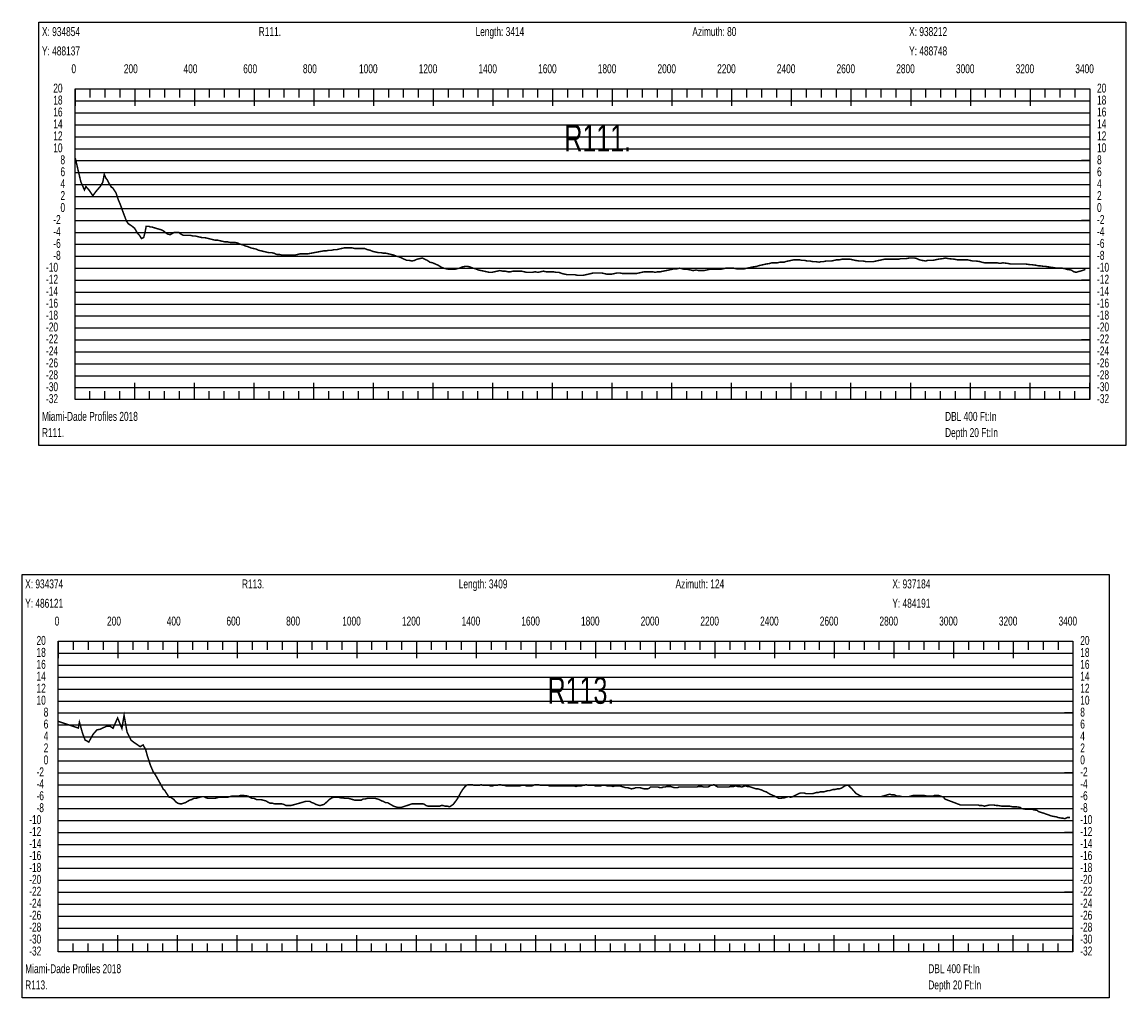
# Model space of a CAD drawing. Header units: inches. Extents: x 471865 to 538526, y 1054316 to 1102451.
# Tile 126 of 131: x 534827 to 538526, y 1089015 to 1092283. Entities that reach past the tile are written whole.
import ezdxf

# ---------------------------------------------------------------- set-up
doc = ezdxf.new("R2010")
doc.units = ezdxf.units.IN
doc.header["$MEASUREMENT"] = 0
for name, color, linetype in [('LABELS', 7, 'Continuous'), ('X_Gr1', 7, 'Continuous'), ('XSECTION', 7, 'Continuous')]:
    doc.layers.add(name, color=color, linetype=linetype)
doc.styles.get("Standard").update_dxf_attribs({"font": 'arial.ttf'})

msp = doc.modelspace()

# ---------------------------------------------------------------- linework, layer by layer
at = {"layer": 'X_Gr1', "color": 6, "linetype": 'Continuous', "lineweight": 18, "true_color": 0xff00ff, "transparency": 33554687, "const_width": 5}
for points in [[(535005.4, 1091826.8), (535005.4, 1091826.8), (535023.7, 1091748.8), (535028.3, 1091737), (535036.1, 1091721.1), (535040.8, 1091732.1), (535052.2, 1091719.4), (535063.9, 1091701.5), (535077.3, 1091719), (535089.5, 1091733), (535097.3, 1091746.7), (535102.4, 1091772.9), (535107.9, 1091760.2), (535112.9, 1091753.7), (535117.8, 1091743.6), (535125.7, 1091730.6), (535130.6, 1091727.7), (535142, 1091710.6), (535150, 1091686.4), (535156.7, 1091670.7), (535163.9, 1091650.4), (535176.8, 1091616.2), (535183.2, 1091607.4), (535193.2, 1091601.1), (535203.9, 1091592.7), (535213.4, 1091576.1), (535220.2, 1091568.8), (535227.3, 1091557.8), (535234.5, 1091561.3), (535239.5, 1091580.9), (535242.7, 1091598.8), (535247.2, 1091598.8), (535251.8, 1091598.8), (535256.6, 1091596.8), (535262, 1091596.8), (535267.8, 1091594.8), (535274.2, 1091592.8), (535280.9, 1091590.8), (535287.8, 1091588.8), (535294.8, 1091586.8), (535301.7, 1091582.8), (535308.7, 1091576.8), (535315.7, 1091572.8), (535322.8, 1091570.8), (535330.2, 1091574.8), (535337.2, 1091578.8), (535344.4, 1091578.8), (535351.8, 1091578.8), (535359.3, 1091572.8), (535367.2, 1091568.8), (535374.9, 1091568.8), (535382.8, 1091568.8), (535390.6, 1091568.8), (535398.3, 1091566.8), (535406.3, 1091566.8), (535414.3, 1091564.8), (535422.8, 1091562.8), (535431.3, 1091560.8), (535440, 1091560.8), (535448.6, 1091558.8), (535456.6, 1091556.8), (535464.6, 1091554.8), (535472.9, 1091552.8), (535481.3, 1091552.8), (535489.8, 1091550.8), (535498.4, 1091548.8), (535507.3, 1091546.8), (535516.1, 1091546.8), (535524.8, 1091544.8), (535533.4, 1091544.8), (535541.5, 1091544.8), (535549.9, 1091542.8), (535558.6, 1091538.8), (535567.2, 1091536.8), (535575.9, 1091532.8), (535584.2, 1091530.8), (535592.8, 1091526.8), (535601.7, 1091524.8), (535610.7, 1091522.8), (535619.7, 1091518.8), (535628.2, 1091516.8), (535636.5, 1091514.8), (535644.8, 1091512.8), (535653.4, 1091510.8), (535662.6, 1091510.8), (535671.5, 1091508.8), (535680.2, 1091504.8), (535688.5, 1091504.8), (535697.3, 1091502.8), (535706.9, 1091502.8), (535716.1, 1091502.8), (535725.1, 1091502.8), (535733.8, 1091502.8), (535742.2, 1091502.8), (535750.6, 1091504.8), (535758.8, 1091506.8), (535767.2, 1091506.8), (535775.7, 1091506.8), (535784.2, 1091506.8), (535790.1, 1091507.9), (535796, 1091509), (535801.9, 1091510.1), (535807.8, 1091511.2), (535813.7, 1091512.3), (535819.6, 1091513.4), (535825.5, 1091514.5), (535831.4, 1091515.6), (535837.3, 1091516.7), (535837.7, 1091516.8), (535846.3, 1091516.8), (535855.2, 1091518.8), (535864.1, 1091518.8), (535872.6, 1091520.8), (535880.9, 1091520.8), (535889.1, 1091522.8), (535897.9, 1091524.8), (535906.7, 1091526.8), (535915.5, 1091526.8), (535924.5, 1091526.8), (535932.5, 1091526.8), (535940.9, 1091524.8), (535949.2, 1091524.8), (535957.7, 1091524.8), (535966.4, 1091524.8), (535974.8, 1091524.8), (535983.9, 1091520.8), (535993.2, 1091518.8), (536002.6, 1091514.8), (536012, 1091512.8), (536020.9, 1091510.8), (536029.6, 1091510.8), (536038.1, 1091508.8), (536046.4, 1091508.8), (536054.9, 1091506.8), (536063.4, 1091504.8), (536072.3, 1091502.8), (536081.3, 1091498.8), (536090.1, 1091496.8), (536099, 1091492.8), (536107.5, 1091488.8), (536116.2, 1091484.8), (536124.8, 1091484.8), (536133.3, 1091482.8), (536142, 1091484.8), (536150.6, 1091488.8), (536159.4, 1091490.8), (536168.2, 1091492.8), (536176.6, 1091488.8), (536184.9, 1091484.8), (536193.3, 1091478.8), (536202.3, 1091476.8), (536211.6, 1091472.8), (536220.9, 1091468.8), (536230.4, 1091462.8), (536239.4, 1091458.8), (536248.3, 1091456.8), (536257.2, 1091454.8), (536266, 1091454.8), (536274.9, 1091454.8), (536283.7, 1091456.8), (536292.7, 1091458.8), (536301.9, 1091462.8), (536311, 1091464.8), (536320.1, 1091464.8), (536328.8, 1091462.8), (536337.7, 1091458.8), (536346.6, 1091456.8), (536355.7, 1091452.8), (536365.3, 1091450.8), (536374.6, 1091448.8), (536383.7, 1091446.8), (536392.6, 1091444.8), (536401.1, 1091444.8), (536410, 1091446.8), (536419, 1091448.8), (536428.1, 1091450.8), (536437.2, 1091448.8), (536445.9, 1091448.8), (536454.7, 1091446.8), (536463.4, 1091446.8), (536472.5, 1091448.8), (536481.9, 1091448.8), (536491.1, 1091448.8), (536500.4, 1091448.8), (536509, 1091446.8), (536517.7, 1091444.8), (536526.8, 1091444.8), (536536.3, 1091444.8), (536546.1, 1091446.8), (536555.3, 1091444.8), (536564.6, 1091446.8), (536573.8, 1091448.8), (536582.5, 1091446.8), (536590.8, 1091446.8), (536598.7, 1091446.8), (536607.1, 1091446.8), (536616.2, 1091444.8), (536625.9, 1091444.8), (536636, 1091440.8), (536645.2, 1091438.8), (536654, 1091436.8), (536662.4, 1091436.8), (536670.6, 1091436.8), (536679.3, 1091436.8), (536688.2, 1091434.8), (536697.4, 1091434.8), (536706.8, 1091434.8), (536715.8, 1091436.8), (536724.7, 1091438.8), (536733.1, 1091440.8), (536741.2, 1091442.8), (536749.8, 1091442.8), (536759, 1091442.8), (536768.6, 1091442.8), (536777.5, 1091440.8), (536786.1, 1091438.8), (536794.5, 1091438.8), (536802.9, 1091438.8), (536811.7, 1091440.8), (536820.6, 1091442.8), (536830.1, 1091442.8), (536839.7, 1091440.8), (536849.1, 1091440.8), (536858.4, 1091440.8), (536867.5, 1091440.8), (536876.5, 1091440.8), (536885.2, 1091440.8), (536893.9, 1091442.8), (536903.1, 1091444.8), (536912.2, 1091446.8), (536921.6, 1091446.8), (536930.9, 1091446.8), (536939.8, 1091446.8), (536948.2, 1091444.8), (536956.8, 1091446.8), (536965.8, 1091446.8), (536974.9, 1091448.8), (536984.8, 1091450.8), (536995, 1091452.8), (537003.6, 1091454.8), (537012.7, 1091456.8), (537021.6, 1091456.8), (537030.2, 1091458.8), (537038.7, 1091456.8), (537047.2, 1091454.8), (537056.6, 1091454.8), (537066.3, 1091452.8), (537075.6, 1091450.8), (537085.2, 1091452.8), (537094.4, 1091450.8), (537103.3, 1091450.8), (537112.1, 1091450.8), (537120.9, 1091452.8), (537130.2, 1091454.8), (537139.5, 1091454.8), (537148.8, 1091454.8), (537157.8, 1091454.8), (537166.6, 1091454.8), (537175.6, 1091456.8), (537184.4, 1091458.8), (537193.4, 1091458.8), (537202.4, 1091458.8), (537211.2, 1091458.8), (537220.3, 1091456.8), (537229.3, 1091456.8), (537238.3, 1091456.8), (537247.4, 1091456.8), (537256.6, 1091458.8), (537266, 1091460.8), (537275.2, 1091462.8), (537289.1, 1091464.8), (537293.8, 1091466.8), (537302.5, 1091468.8), (537311.5, 1091470.8), (537320.4, 1091472.8), (537333.9, 1091474.8), (537338.5, 1091476.8), (537347.7, 1091476.8), (537357.3, 1091476.8), (537366.5, 1091478.8), (537380.3, 1091478.8), (537385, 1091480.8), (537394.2, 1091482.8), (537403.8, 1091484.8), (537413.2, 1091486.8), (537422.4, 1091486.8), (537431.6, 1091486.8), (537440.3, 1091484.8), (537449.2, 1091484.8), (537457.9, 1091482.8), (537466.8, 1091482.8), (537475.9, 1091480.8), (537484.9, 1091480.8), (537498.5, 1091478.8), (537503.1, 1091480.8), (537512.2, 1091480.8), (537521.3, 1091482.8), (537530.2, 1091482.8), (537539, 1091482.8), (537547.6, 1091484.8), (537556.4, 1091486.8), (537565.4, 1091486.8), (537574.3, 1091488.8), (537583.6, 1091488.8), (537592.7, 1091488.8), (537601.7, 1091488.8), (537610.5, 1091486.8), (537619.2, 1091484.8), (537632.3, 1091482.8), (537636.6, 1091482.8), (537645.3, 1091482.8), (537654, 1091480.8), (537662.7, 1091480.8), (537671.5, 1091480.8), (537680, 1091480.8), (537688.7, 1091482.8), (537698, 1091484.8), (537707.4, 1091486.8), (537717.1, 1091488.8), (537726.1, 1091488.8), (537734.7, 1091488.8), (537743.1, 1091488.8), (537751.6, 1091488.8), (537765.1, 1091488.8), (537769.8, 1091490.8), (537779.6, 1091490.8), (537789.6, 1091490.8), (537799.2, 1091492.8), (537812.9, 1091492.8), (537817.3, 1091492.8), (537825.5, 1091490.8), (537833.8, 1091486.8), (537842.2, 1091484.8), (537855.8, 1091482.8), (537860.3, 1091484.8), (537869.4, 1091484.8), (537878.6, 1091484.8), (537887.5, 1091486.8), (537896.1, 1091488.8), (537911.9, 1091490.8), (537920.9, 1091492.8), (537930.8, 1091490.8), (537951.3, 1091488.8), (537961, 1091486.8), (537970.3, 1091486.8), (537978.7, 1091486.8), (537990.8, 1091486.8), (537994.9, 1091486.8), (538003.4, 1091484.8), (538012.6, 1091482.8), (538022.3, 1091482.8), (538037.3, 1091480.8), (538042.2, 1091478.8), (538051.7, 1091476.8), (538060.6, 1091476.8), (538069.2, 1091476.8), (538081.6, 1091476.8), (538085.7, 1091476.8), (538094.1, 1091476.8), (538103.4, 1091474.8), (538113.3, 1091476.8), (538128.9, 1091474.8), (538139.1, 1091472.8), (538144.2, 1091472.8), (538158, 1091472.8), (538162.4, 1091472.8), (538175.5, 1091472.8), (538179.8, 1091472.8), (538188.6, 1091472.8), (538202.6, 1091470.8), (538207.5, 1091470.8), (538222.6, 1091468.8), (538232.4, 1091466.8), (538237.2, 1091466.8), (538251, 1091464.8), (538255.6, 1091464.8), (538268.9, 1091462.8), (538277.4, 1091460.8), (538281.7, 1091460.8), (538294.3, 1091458.8), (538303.1, 1091458.8), (538312.4, 1091458.8), (538322.2, 1091456.8), (538327.1, 1091454.8), (538341.7, 1091452.8), (538350.9, 1091446.8), (538359.6, 1091444.8), (538363.9, 1091446.8), (538372.3, 1091448.8), (538385.3, 1091452.8), (538389.9, 1091454.8)], [(534948.2, 1089941.3), (534948.2, 1089941.3), (535015.5, 1089918.9), (535019.1, 1089938.7), (535029.5, 1089901.8), (535038.1, 1089878.9), (535050.5, 1089872.1), (535064.5, 1089897.4), (535077.7, 1089912.7), (535088.9, 1089915.1), (535100.1, 1089920.4), (535110.3, 1089924.9), (535122.3, 1089924.8), (535131.6, 1089918), (535147.1, 1089952.6), (535161.4, 1089917.8), (535168.8, 1089961.4), (535178.5, 1089906.3), (535192.2, 1089878.1), (535202.6, 1089870.3), (535212.5, 1089863.6), (535222.7, 1089856.5), (535232.6, 1089862.5), (535241.3, 1089846), (535247.4, 1089823.6), (535256.5, 1089795.8), (535265.4, 1089774.6), (535275, 1089760), (535287.5, 1089737.4), (535300.7, 1089713.4), (535304.3, 1089711), (535319.4, 1089687.3), (535324.4, 1089687.3), (535330.1, 1089683.3), (535336, 1089679.3), (535342.4, 1089671.3), (535348.8, 1089667.3), (535355.2, 1089665.3), (535361.8, 1089665.3), (535368.4, 1089667.3), (535374.9, 1089669.3), (535381.4, 1089673.3), (535388.3, 1089677.3), (535395.2, 1089679.3), (535402.1, 1089683.3), (535409.2, 1089683.3), (535416, 1089685.3), (535422.9, 1089687.3), (535429.8, 1089689.3), (535436.5, 1089689.3), (535443.6, 1089685.3), (535450.8, 1089683.3), (535458.2, 1089683.3), (535465.8, 1089683.3), (535472.9, 1089683.3), (535480, 1089685.3), (535487, 1089687.3), (535494.1, 1089687.3), (535501.3, 1089687.3), (535508.4, 1089687.3), (535515.8, 1089687.3), (535523.4, 1089689.3), (535530.9, 1089691.3), (535538.5, 1089691.3), (535545.7, 1089691.3), (535552.8, 1089691.3), (535560, 1089693.3), (535567.5, 1089693.3), (535582.6, 1089691.3), (535590.2, 1089687.3), (535597.5, 1089683.3), (535604.9, 1089683.3), (535612.3, 1089679.3), (535619.7, 1089679.3), (535627.2, 1089679.3), (535634.9, 1089677.3), (535642.6, 1089675.3), (535650.3, 1089671.3), (535657.5, 1089667.3), (535665, 1089667.3), (535672.5, 1089665.3), (535680.2, 1089665.3), (535688.2, 1089665.3), (535696, 1089665.3), (535703.8, 1089663.3), (535711.6, 1089659.3), (535719.4, 1089659.3), (535727, 1089659.3), (535734.5, 1089661.3), (535741.9, 1089663.3), (535749.1, 1089665.3), (535756.3, 1089667.3), (535763.3, 1089669.3), (535770, 1089671.3), (535776.9, 1089673.3), (535783.9, 1089673.3), (535791, 1089673.3), (535798, 1089669.3), (535804.5, 1089667.3), (535811.1, 1089663.3), (535817.8, 1089661.3), (535824.8, 1089659.3), (535832, 1089661.3), (535838.9, 1089663.3), (535845.7, 1089669.3), (535852.2, 1089675.3), (535858.7, 1089681.3), (535865.6, 1089685.3), (535872.5, 1089687.3), (535879.8, 1089687.3), (535887.1, 1089687.3), (535894.3, 1089685.3), (535901.4, 1089685.3), (535908.1, 1089683.3), (535914.8, 1089683.3), (535921.5, 1089683.3), (535928.4, 1089681.3), (535935.4, 1089679.3), (535942.4, 1089677.3), (535949.5, 1089677.3), (535956.4, 1089677.3), (535963.2, 1089677.3), (535970, 1089681.3), (535976.6, 1089681.3), (535983.5, 1089683.3), (535990.3, 1089683.3), (535997, 1089683.3), (536004, 1089683.3), (536010.9, 1089683.3), (536017.7, 1089681.3), (536024.4, 1089679.3), (536030.9, 1089675.3), (536037.6, 1089673.3), (536044.3, 1089669.3), (536051.2, 1089669.3), (536058.1, 1089665.3), (536064.9, 1089661.3), (536071.8, 1089657.3), (536078.3, 1089655.3), (536084.9, 1089653.3), (536091.3, 1089653.3), (536097.7, 1089653.3), (536104.1, 1089655.3), (536110.3, 1089657.3), (536116.5, 1089659.3), (536122.6, 1089661.3), (536128.4, 1089663.3), (536134.2, 1089665.3), (536140, 1089665.3), (536146, 1089665.3), (536152, 1089665.3), (536157.9, 1089665.3), (536163.8, 1089665.3), (536169.5, 1089665.3), (536175.3, 1089663.3), (536181.2, 1089659.3), (536186.9, 1089657.3), (536192.8, 1089657.3), (536199.1, 1089657.3), (536205.8, 1089657.3), (536212.7, 1089657.3), (536219.2, 1089657.3), (536225.6, 1089657.3), (536231.6, 1089659.3), (536237.9, 1089659.3), (536244.7, 1089657.3), (536251.8, 1089657.3), (536259.3, 1089655.3), (536265.8, 1089659.3), (536271.8, 1089663.3), (536277.7, 1089671.3), (536284, 1089679.3), (536290.6, 1089691.3), (536297.1, 1089703.3), (536303.5, 1089713.3), (536309.8, 1089721.3), (536315.9, 1089727.3), (536322, 1089729.3), (536328.2, 1089729.3), (536334.6, 1089729.3), (536341, 1089727.3), (536347.3, 1089727.3), (536353.6, 1089727.3), (536359.5, 1089727.3), (536365.3, 1089729.3), (536371.1, 1089727.3), (536377, 1089727.3), (536383.4, 1089727.3), (536389.9, 1089727.3), (536396.7, 1089725.3), (536403.2, 1089725.3), (536409.1, 1089727.3), (536414.7, 1089727.3), (536420, 1089727.3), (536425.2, 1089729.3), (536430.5, 1089729.3), (536436.1, 1089727.3), (536442.3, 1089727.3), (536448.3, 1089725.3), (536453.9, 1089725.3), (536458.9, 1089725.3), (536463.7, 1089725.3), (536468.7, 1089725.3), (536473.8, 1089725.3), (536479.3, 1089725.3), (536484.8, 1089725.3), (536490.1, 1089725.3), (536495.4, 1089725.3), (536500.4, 1089727.3), (536505.6, 1089727.3), (536511.1, 1089727.3), (536517, 1089725.3), (536523.4, 1089725.3), (536529.5, 1089725.3), (536535.2, 1089725.3), (536540.7, 1089727.3), (536546, 1089729.3), (536551.5, 1089729.3), (536557.1, 1089729.3), (536562.9, 1089727.3), (536568.8, 1089727.3), (536574.7, 1089727.3), (536580.9, 1089727.3), (536587.5, 1089727.3), (536594.5, 1089725.3), (536601.3, 1089725.3), (536607.4, 1089725.3), (536613.1, 1089725.3), (536618.7, 1089725.3), (536624.6, 1089725.3), (536630.4, 1089725.3), (536635.9, 1089725.3), (536641.1, 1089725.3), (536646.5, 1089725.3), (536652.2, 1089725.3), (536658.4, 1089725.3), (536664.7, 1089725.3), (536671.1, 1089725.3), (536677.2, 1089725.3), (536683.1, 1089723.3), (536688.9, 1089725.3), (536694.7, 1089725.3), (536700.6, 1089725.3), (536706, 1089727.3), (536711.4, 1089727.3), (536717, 1089729.3), (536723, 1089727.3), (536729.5, 1089727.3), (536735.9, 1089727.3), (536742.3, 1089727.3), (536748.5, 1089725.3), (536754.5, 1089725.3), (536760.1, 1089725.3), (536765.4, 1089725.3), (536770.5, 1089727.3), (536775.8, 1089727.3), (536781.3, 1089727.3), (536787.4, 1089725.3), (536793.8, 1089725.3), (536800.3, 1089725.3), (536806.9, 1089723.3), (536813.1, 1089725.3), (536818.8, 1089725.3), (536824.1, 1089725.3), (536829.6, 1089725.3), (536835.8, 1089723.3), (536842.3, 1089721.3), (536849.2, 1089719.3), (536855.8, 1089719.3), (536862.1, 1089717.3), (536868.2, 1089715.3), (536878.4, 1089717.3), (536883.4, 1089719.3), (536889.5, 1089719.3), (536896.7, 1089719.3), (536904.1, 1089717.3), (536911.2, 1089715.3), (536917.5, 1089715.3), (536923.1, 1089715.3), (536928, 1089717.3), (536932.9, 1089721.3), (536938.4, 1089721.3), (536944.7, 1089721.3), (536951.4, 1089721.3), (536958.1, 1089721.3), (536964.4, 1089719.3), (536970.3, 1089719.3), (536975.7, 1089721.3), (536981.1, 1089721.3), (536986.8, 1089723.3), (536993, 1089723.3), (536999.6, 1089723.3), (537006.2, 1089721.3), (537012.3, 1089719.3), (537017.8, 1089719.3), (537022.9, 1089719.3), (537028.3, 1089721.3), (537034, 1089721.3), (537040.2, 1089721.3), (537046.3, 1089721.3), (537052.3, 1089721.3), (537058.3, 1089721.3), (537064.3, 1089721.3), (537070.3, 1089721.3), (537076.3, 1089721.3), (537082.2, 1089721.3), (537087.9, 1089721.3), (537093.2, 1089723.3), (537098.7, 1089723.3), (537104.6, 1089723.3), (537111.2, 1089721.3), (537117.9, 1089721.3), (537123.9, 1089721.3), (537129.2, 1089723.3), (537134.1, 1089727.3), (537139.1, 1089727.3), (537145.1, 1089729.3), (537151.6, 1089725.3), (537158.3, 1089721.3), (537164.7, 1089721.3), (537170.7, 1089721.3), (537176.8, 1089721.3), (537182.8, 1089721.3), (537188.8, 1089721.3), (537194.7, 1089721.3), (537200.4, 1089723.3), (537206.1, 1089723.3), (537211.8, 1089723.3), (537218, 1089725.3), (537224.6, 1089723.3), (537231.4, 1089723.3), (537238.2, 1089721.3), (537250.3, 1089725.3), (537256.2, 1089723.3), (537262.1, 1089723.3), (537268.2, 1089721.3), (537274.2, 1089719.3), (537280.1, 1089717.3), (537286.1, 1089715.3), (537292.3, 1089715.3), (537299, 1089713.3), (537306, 1089711.3), (537313.1, 1089707.3), (537320.2, 1089705.3), (537326.8, 1089701.3), (537333.3, 1089697.3), (537347.5, 1089691.3), (537355.4, 1089687.3), (537362.9, 1089683.3), (537369.5, 1089683.3), (537375.3, 1089685.3), (537381, 1089685.3), (537387.5, 1089687.3), (537394.7, 1089689.3), (537402.3, 1089687.3), (537409.9, 1089689.3), (537417.2, 1089693.3), (537429.4, 1089699.3), (537435, 1089701.3), (537440.9, 1089701.3), (537447.2, 1089701.3), (537454.1, 1089699.3), (537461.5, 1089699.3), (537468.9, 1089699.3), (537476.1, 1089699.3), (537482.8, 1089701.3), (537489.3, 1089703.3), (537495.6, 1089703.3), (537501.8, 1089705.3), (537508, 1089705.3), (537514.2, 1089705.3), (537520.4, 1089707.3), (537526.5, 1089709.3), (537532.6, 1089709.3), (537538.8, 1089711.3), (537545.1, 1089713.3), (537551.7, 1089713.3), (537558.3, 1089715.3), (537565.1, 1089715.3), (537571.7, 1089717.3), (537577.8, 1089721.3), (537583.8, 1089725.3), (537589.6, 1089727.3), (537595.4, 1089727.3), (537601.2, 1089721.3), (537607.6, 1089715.3), (537614.5, 1089707.3), (537621.8, 1089699.3), (537629.5, 1089695.3), (537637, 1089691.3), (537644, 1089689.3), (537650.4, 1089689.3), (537663.5, 1089689.3), (537671, 1089689.3), (537679.4, 1089689.3), (537688.3, 1089689.3), (537697.5, 1089689.3), (537706.1, 1089689.3), (537726.6, 1089695.3), (537733.4, 1089697.3), (537741.3, 1089695.3), (537749.4, 1089695.3), (537757.6, 1089691.3), (537765.8, 1089691.3), (537774.2, 1089689.3), (537782.7, 1089689.3), (537791, 1089689.3), (537798.7, 1089689.3), (537805.9, 1089691.3), (537812.7, 1089693.3), (537825.6, 1089693.3), (537832.9, 1089693.3), (537844.9, 1089693.3), (537849, 1089693.3), (537857.7, 1089691.3), (537865.9, 1089691.3), (537873, 1089691.3), (537879.2, 1089691.3), (537885, 1089693.3), (537890.9, 1089693.3), (537897, 1089693.3), (537903.9, 1089691.3), (537915, 1089687.3), (537918.7, 1089681.3), (537924.2, 1089679.2), (537930.1, 1089676.9), (537936, 1089674.7), (537941.9, 1089672.4), (537947.8, 1089670.2), (537953.7, 1089668), (537959.5, 1089665.7), (537965.4, 1089663.5), (537971.3, 1089661.3), (537979.4, 1089661.3), (537991.1, 1089661.3), (537994.9, 1089661.3), (538002.3, 1089661.3), (538009.6, 1089661.3), (538017.5, 1089661.3), (538030.9, 1089661.3), (538035.5, 1089659.3), (538044.3, 1089659.3), (538052, 1089657.3), (538059.2, 1089659.3), (538070.1, 1089661.3), (538074, 1089661.3), (538081.9, 1089661.3), (538093.6, 1089659.3), (538097.6, 1089659.3), (538109.7, 1089657.3), (538113.8, 1089657.3), (538121.4, 1089657.3), (538128.7, 1089657.3), (538135.7, 1089657.3), (538145.7, 1089655.3), (538149.2, 1089655.3), (538157.4, 1089655.3), (538171.3, 1089653.3), (538176, 1089649.3), (538187.8, 1089647.3), (538191.4, 1089647.3), (538199.1, 1089647.3), (538211.4, 1089647.3), (538215.7, 1089645.3), (538228.4, 1089643.3), (538232.6, 1089639.3), (538244.5, 1089635.3), (538252.4, 1089633.3), (538256.4, 1089631.3), (538268.8, 1089627.3), (538273, 1089625.3), (538281.3, 1089623.3), (538293.8, 1089621.3), (538298.1, 1089619.3), (538310, 1089617.3), (538313.6, 1089617.3), (538321, 1089615.3), (538329, 1089619.3), (538338, 1089619.3)]]:
    msp.add_lwpolyline(points, dxfattribs=at)
at = {"layer": 'XSECTION', "color": 18, "linetype": 'Continuous', "true_color": 0x000000}
for points in [[(534883.2, 1092282.8), (538525.6, 1092282.8), (538525.6, 1090864.8), (534883.2, 1090864.8), (534883.2, 1092282.8)], [(535004.4, 1092058.8), (538404.4, 1092058.8), (538404.4, 1091018.8), (535004.4, 1091018.8), (535004.4, 1092058.8)], [(535004.4, 1092058.8), (535004.4, 1092002.4)], [(535004.4, 1092058.8), (535004.4, 1092002.4)], [(535004.4, 1092058.8), (535004.4, 1092030.8)], [(535004.4, 1092058.8), (535004.4, 1092030.8)], [(535054.4, 1092058.8), (535054.4, 1092030.8)], [(535104.4, 1092058.8), (535104.4, 1092030.8)], [(535154.4, 1092058.8), (535154.4, 1092030.8)], [(535204.4, 1092058.8), (535204.4, 1092002.4)], [(535204.4, 1092058.8), (535204.4, 1092030.8)], [(535254.4, 1092058.8), (535254.4, 1092030.8)], [(535304.4, 1092058.8), (535304.4, 1092030.8)], [(535354.4, 1092058.8), (535354.4, 1092030.8)], [(535404.4, 1092058.8), (535404.4, 1092002.4)], [(535404.4, 1092058.8), (535404.4, 1092030.8)], [(535454.4, 1092058.8), (535454.4, 1092030.8)], [(535504.4, 1092058.8), (535504.4, 1092030.8)], [(535554.4, 1092058.8), (535554.4, 1092030.8)], [(535604.4, 1092058.8), (535604.4, 1092002.4)], [(535604.4, 1092058.8), (535604.4, 1092030.8)], [(535654.4, 1092058.8), (535654.4, 1092030.8)], [(535704.4, 1092058.8), (535704.4, 1092030.8)], [(535754.4, 1092058.8), (535754.4, 1092030.8)], [(535804.4, 1092058.8), (535804.4, 1092002.4)], [(535804.4, 1092058.8), (535804.4, 1092030.8)], [(535854.4, 1092058.8), (535854.4, 1092030.8)], [(535904.4, 1092058.8), (535904.4, 1092030.8)], [(535954.4, 1092058.8), (535954.4, 1092030.8)], [(536004.4, 1092058.8), (536004.4, 1092002.4)], [(536004.4, 1092058.8), (536004.4, 1092030.8)], [(536054.4, 1092058.8), (536054.4, 1092030.8)], [(536104.4, 1092058.8), (536104.4, 1092030.8)], [(536154.4, 1092058.8), (536154.4, 1092030.8)], [(536204.4, 1092058.8), (536204.4, 1092002.4)], [(536204.4, 1092058.8), (536204.4, 1092030.8)], [(536254.4, 1092058.8), (536254.4, 1092030.8)], [(536304.4, 1092058.8), (536304.4, 1092030.8)], [(536354.4, 1092058.8), (536354.4, 1092030.8)], [(536404.4, 1092058.8), (536404.4, 1092002.4)], [(536404.4, 1092058.8), (536404.4, 1092030.8)], [(536454.4, 1092058.8), (536454.4, 1092030.8)], [(536504.4, 1092058.8), (536504.4, 1092030.8)], [(536554.4, 1092058.8), (536554.4, 1092030.8)], [(536604.4, 1092058.8), (536604.4, 1092002.4)], [(536604.4, 1092058.8), (536604.4, 1092030.8)], [(536654.4, 1092058.8), (536654.4, 1092030.8)], [(536704.4, 1092058.8), (536704.4, 1092030.8)], [(536754.4, 1092058.8), (536754.4, 1092030.8)], [(536804.4, 1092058.8), (536804.4, 1092002.4)], [(536804.4, 1092058.8), (536804.4, 1092030.8)], [(536854.4, 1092058.8), (536854.4, 1092030.8)], [(536904.4, 1092058.8), (536904.4, 1092030.8)], [(536954.4, 1092058.8), (536954.4, 1092030.8)], [(537004.4, 1092058.8), (537004.4, 1092002.4)], [(537004.4, 1092058.8), (537004.4, 1092030.8)], [(537054.4, 1092058.8), (537054.4, 1092030.8)], [(537104.4, 1092058.8), (537104.4, 1092030.8)], [(537154.4, 1092058.8), (537154.4, 1092030.8)], [(537204.4, 1092058.8), (537204.4, 1092002.4)], [(537204.4, 1092058.8), (537204.4, 1092030.8)], [(537254.4, 1092058.8), (537254.4, 1092030.8)], [(537304.4, 1092058.8), (537304.4, 1092030.8)], [(537354.4, 1092058.8), (537354.4, 1092030.8)], [(537404.4, 1092058.8), (537404.4, 1092002.4)], [(537404.4, 1092058.8), (537404.4, 1092030.8)], [(537454.4, 1092058.8), (537454.4, 1092030.8)], [(537504.4, 1092058.8), (537504.4, 1092030.8)], [(537554.4, 1092058.8), (537554.4, 1092030.8)], [(537604.4, 1092058.8), (537604.4, 1092002.4)], [(537604.4, 1092058.8), (537604.4, 1092030.8)], [(537654.4, 1092058.8), (537654.4, 1092030.8)], [(537704.4, 1092058.8), (537704.4, 1092030.8)], [(537754.4, 1092058.8), (537754.4, 1092030.8)], [(537804.4, 1092058.8), (537804.4, 1092002.4)], [(537804.4, 1092058.8), (537804.4, 1092030.8)], [(537854.4, 1092058.8), (537854.4, 1092030.8)], [(537904.4, 1092058.8), (537904.4, 1092030.8)], [(537954.4, 1092058.8), (537954.4, 1092030.8)], [(538004.4, 1092058.8), (538004.4, 1092002.4)], [(538004.4, 1092058.8), (538004.4, 1092030.8)], [(538054.4, 1092058.8), (538054.4, 1092030.8)], [(538104.4, 1092058.8), (538104.4, 1092030.8)], [(538154.4, 1092058.8), (538154.4, 1092030.8)], [(538204.4, 1092058.8), (538204.4, 1092002.4)], [(538204.4, 1092058.8), (538204.4, 1092030.8)], [(538254.4, 1092058.8), (538254.4, 1092030.8)], [(538304.4, 1092058.8), (538304.4, 1092030.8)], [(538354.4, 1092058.8), (538354.4, 1092030.8)], [(538404.4, 1092058.8), (538404.4, 1092002.4)], [(538404.4, 1092058.8), (538404.4, 1092030.8)], [(535004.4, 1091818.8), (535032.4, 1091818.8)], [(538404.4, 1091818.8), (538376.4, 1091818.8)], [(535004.4, 1091618.8), (535032.4, 1091618.8)], [(538404.4, 1091618.8), (538376.4, 1091618.8)], [(535004.4, 1091418.8), (535032.4, 1091418.8)], [(538404.4, 1091418.8), (538376.4, 1091418.8)], [(535004.4, 1091218.8), (535032.4, 1091218.8)], [(538404.4, 1091218.8), (538376.4, 1091218.8)], [(535004.4, 1091018.8), (535004.4, 1091075.2)], [(535004.4, 1091018.8), (535004.4, 1091075.2)], [(535004.4, 1091018.8), (535004.4, 1091046.8)], [(535004.4, 1091018.8), (535004.4, 1091046.8)], [(535054.4, 1091018.8), (535054.4, 1091046.8)], [(535104.4, 1091018.8), (535104.4, 1091046.8)], [(535154.4, 1091018.8), (535154.4, 1091046.8)], [(535204.4, 1091018.8), (535204.4, 1091075.2)], [(535204.4, 1091018.8), (535204.4, 1091046.8)], [(535254.4, 1091018.8), (535254.4, 1091046.8)], [(535304.4, 1091018.8), (535304.4, 1091046.8)], [(535354.4, 1091018.8), (535354.4, 1091046.8)], [(535404.4, 1091018.8), (535404.4, 1091075.2)], [(535404.4, 1091018.8), (535404.4, 1091046.8)], [(535454.4, 1091018.8), (535454.4, 1091046.8)], [(535504.4, 1091018.8), (535504.4, 1091046.8)], [(535554.4, 1091018.8), (535554.4, 1091046.8)], [(535604.4, 1091018.8), (535604.4, 1091075.2)], [(535604.4, 1091018.8), (535604.4, 1091046.8)], [(535654.4, 1091018.8), (535654.4, 1091046.8)], [(535704.4, 1091018.8), (535704.4, 1091046.8)], [(535754.4, 1091018.8), (535754.4, 1091046.8)], [(535804.4, 1091018.8), (535804.4, 1091075.2)], [(535804.4, 1091018.8), (535804.4, 1091046.8)], [(535854.4, 1091018.8), (535854.4, 1091046.8)], [(535904.4, 1091018.8), (535904.4, 1091046.8)], [(535954.4, 1091018.8), (535954.4, 1091046.8)], [(536004.4, 1091018.8), (536004.4, 1091075.2)], [(536004.4, 1091018.8), (536004.4, 1091046.8)], [(536054.4, 1091018.8), (536054.4, 1091046.8)], [(536104.4, 1091018.8), (536104.4, 1091046.8)], [(536154.4, 1091018.8), (536154.4, 1091046.8)], [(536204.4, 1091018.8), (536204.4, 1091075.2)], [(536204.4, 1091018.8), (536204.4, 1091046.8)], [(536254.4, 1091018.8), (536254.4, 1091046.8)], [(536304.4, 1091018.8), (536304.4, 1091046.8)], [(536354.4, 1091018.8), (536354.4, 1091046.8)], [(536404.4, 1091018.8), (536404.4, 1091075.2)], [(536404.4, 1091018.8), (536404.4, 1091046.8)], [(536454.4, 1091018.8), (536454.4, 1091046.8)], [(536504.4, 1091018.8), (536504.4, 1091046.8)], [(536554.4, 1091018.8), (536554.4, 1091046.8)], [(536604.4, 1091018.8), (536604.4, 1091075.2)], [(536604.4, 1091018.8), (536604.4, 1091046.8)], [(536654.4, 1091018.8), (536654.4, 1091046.8)], [(536704.4, 1091018.8), (536704.4, 1091046.8)], [(536754.4, 1091018.8), (536754.4, 1091046.8)], [(536804.4, 1091018.8), (536804.4, 1091075.2)], [(536804.4, 1091018.8), (536804.4, 1091046.8)], [(536854.4, 1091018.8), (536854.4, 1091046.8)], [(536904.4, 1091018.8), (536904.4, 1091046.8)], [(536954.4, 1091018.8), (536954.4, 1091046.8)], [(537004.4, 1091018.8), (537004.4, 1091075.2)], [(537004.4, 1091018.8), (537004.4, 1091046.8)], [(537054.4, 1091018.8), (537054.4, 1091046.8)], [(537104.4, 1091018.8), (537104.4, 1091046.8)], [(537154.4, 1091018.8), (537154.4, 1091046.8)], [(537204.4, 1091018.8), (537204.4, 1091075.2)], [(537204.4, 1091018.8), (537204.4, 1091046.8)], [(537254.4, 1091018.8), (537254.4, 1091046.8)], [(537304.4, 1091018.8), (537304.4, 1091046.8)], [(537354.4, 1091018.8), (537354.4, 1091046.8)], [(537404.4, 1091018.8), (537404.4, 1091075.2)], [(537404.4, 1091018.8), (537404.4, 1091046.8)], [(537454.4, 1091018.8), (537454.4, 1091046.8)], [(537504.4, 1091018.8), (537504.4, 1091046.8)], [(537554.4, 1091018.8), (537554.4, 1091046.8)], [(537604.4, 1091018.8), (537604.4, 1091075.2)], [(537604.4, 1091018.8), (537604.4, 1091046.8)], [(537654.4, 1091018.8), (537654.4, 1091046.8)], [(537704.4, 1091018.8), (537704.4, 1091046.8)], [(537754.4, 1091018.8), (537754.4, 1091046.8)], [(537804.4, 1091018.8), (537804.4, 1091075.2)], [(537804.4, 1091018.8), (537804.4, 1091046.8)], [(537854.4, 1091018.8), (537854.4, 1091046.8)], [(537904.4, 1091018.8), (537904.4, 1091046.8)], [(537954.4, 1091018.8), (537954.4, 1091046.8)], [(538004.4, 1091018.8), (538004.4, 1091075.2)], [(538004.4, 1091018.8), (538004.4, 1091046.8)], [(538054.4, 1091018.8), (538054.4, 1091046.8)], [(538104.4, 1091018.8), (538104.4, 1091046.8)], [(538154.4, 1091018.8), (538154.4, 1091046.8)], [(538204.4, 1091018.8), (538204.4, 1091075.2)], [(538204.4, 1091018.8), (538204.4, 1091046.8)], [(538254.4, 1091018.8), (538254.4, 1091046.8)], [(538304.4, 1091018.8), (538304.4, 1091046.8)], [(538354.4, 1091018.8), (538354.4, 1091046.8)], [(538404.4, 1091018.8), (538404.4, 1091075.2)], [(538404.4, 1091018.8), (538404.4, 1091046.8)], [(534827, 1090433.3), (538469.4, 1090433.3), (538469.4, 1089015.3), (534827, 1089015.3), (534827, 1090433.3)], [(534948.2, 1090209.3), (538348.2, 1090209.3), (538348.2, 1089169.3), (534948.2, 1089169.3), (534948.2, 1090209.3)], [(534948.2, 1090209.3), (534948.2, 1090152.9)], [(534948.2, 1090209.3), (534948.2, 1090152.9)], [(534948.2, 1090209.3), (534948.2, 1090181.3)], [(534948.2, 1090209.3), (534948.2, 1090181.3)], [(534998.2, 1090209.3), (534998.2, 1090181.3)], [(535048.2, 1090209.3), (535048.2, 1090181.3)], [(535098.2, 1090209.3), (535098.2, 1090181.3)], [(535148.2, 1090209.3), (535148.2, 1090152.9)], [(535148.2, 1090209.3), (535148.2, 1090181.3)], [(535198.2, 1090209.3), (535198.2, 1090181.3)], [(535248.2, 1090209.3), (535248.2, 1090181.3)], [(535298.2, 1090209.3), (535298.2, 1090181.3)], [(535348.2, 1090209.3), (535348.2, 1090152.9)], [(535348.2, 1090209.3), (535348.2, 1090181.3)], [(535398.2, 1090209.3), (535398.2, 1090181.3)], [(535448.2, 1090209.3), (535448.2, 1090181.3)], [(535498.2, 1090209.3), (535498.2, 1090181.3)], [(535548.2, 1090209.3), (535548.2, 1090152.9)], [(535548.2, 1090209.3), (535548.2, 1090181.3)], [(535598.2, 1090209.3), (535598.2, 1090181.3)], [(535648.2, 1090209.3), (535648.2, 1090181.3)], [(535698.2, 1090209.3), (535698.2, 1090181.3)], [(535748.2, 1090209.3), (535748.2, 1090152.9)], [(535748.2, 1090209.3), (535748.2, 1090181.3)], [(535798.2, 1090209.3), (535798.2, 1090181.3)], [(535848.2, 1090209.3), (535848.2, 1090181.3)], [(535898.2, 1090209.3), (535898.2, 1090181.3)], [(535948.2, 1090209.3), (535948.2, 1090152.9)], [(535948.2, 1090209.3), (535948.2, 1090181.3)], [(535998.2, 1090209.3), (535998.2, 1090181.3)], [(536048.2, 1090209.3), (536048.2, 1090181.3)], [(536098.2, 1090209.3), (536098.2, 1090181.3)], [(536148.2, 1090209.3), (536148.2, 1090152.9)], [(536148.2, 1090209.3), (536148.2, 1090181.3)], [(536198.2, 1090209.3), (536198.2, 1090181.3)], [(536248.2, 1090209.3), (536248.2, 1090181.3)], [(536298.2, 1090209.3), (536298.2, 1090181.3)], [(536348.2, 1090209.3), (536348.2, 1090152.9)], [(536348.2, 1090209.3), (536348.2, 1090181.3)], [(536398.2, 1090209.3), (536398.2, 1090181.3)], [(536448.2, 1090209.3), (536448.2, 1090181.3)], [(536498.2, 1090209.3), (536498.2, 1090181.3)], [(536548.2, 1090209.3), (536548.2, 1090152.9)], [(536548.2, 1090209.3), (536548.2, 1090181.3)], [(536598.2, 1090209.3), (536598.2, 1090181.3)], [(536648.2, 1090209.3), (536648.2, 1090181.3)], [(536698.2, 1090209.3), (536698.2, 1090181.3)], [(536748.2, 1090209.3), (536748.2, 1090152.9)], [(536748.2, 1090209.3), (536748.2, 1090181.3)], [(536798.2, 1090209.3), (536798.2, 1090181.3)], [(536848.2, 1090209.3), (536848.2, 1090181.3)], [(536898.2, 1090209.3), (536898.2, 1090181.3)], [(536948.2, 1090209.3), (536948.2, 1090152.9)], [(536948.2, 1090209.3), (536948.2, 1090181.3)], [(536998.2, 1090209.3), (536998.2, 1090181.3)], [(537048.2, 1090209.3), (537048.2, 1090181.3)], [(537098.2, 1090209.3), (537098.2, 1090181.3)], [(537148.2, 1090209.3), (537148.2, 1090152.9)], [(537148.2, 1090209.3), (537148.2, 1090181.3)], [(537198.2, 1090209.3), (537198.2, 1090181.3)], [(537248.2, 1090209.3), (537248.2, 1090181.3)], [(537298.2, 1090209.3), (537298.2, 1090181.3)], [(537348.2, 1090209.3), (537348.2, 1090152.9)], [(537348.2, 1090209.3), (537348.2, 1090181.3)], [(537398.2, 1090209.3), (537398.2, 1090181.3)], [(537448.2, 1090209.3), (537448.2, 1090181.3)], [(537498.2, 1090209.3), (537498.2, 1090181.3)], [(537548.2, 1090209.3), (537548.2, 1090152.9)], [(537548.2, 1090209.3), (537548.2, 1090181.3)], [(537598.2, 1090209.3), (537598.2, 1090181.3)], [(537648.2, 1090209.3), (537648.2, 1090181.3)], [(537698.2, 1090209.3), (537698.2, 1090181.3)], [(537748.2, 1090209.3), (537748.2, 1090152.9)], [(537748.2, 1090209.3), (537748.2, 1090181.3)], [(537798.2, 1090209.3), (537798.2, 1090181.3)], [(537848.2, 1090209.3), (537848.2, 1090181.3)], [(537898.2, 1090209.3), (537898.2, 1090181.3)], [(537948.2, 1090209.3), (537948.2, 1090152.9)], [(537948.2, 1090209.3), (537948.2, 1090181.3)], [(537998.2, 1090209.3), (537998.2, 1090181.3)], [(538048.2, 1090209.3), (538048.2, 1090181.3)], [(538098.2, 1090209.3), (538098.2, 1090181.3)], [(538148.2, 1090209.3), (538148.2, 1090152.9)], [(538148.2, 1090209.3), (538148.2, 1090181.3)], [(538198.2, 1090209.3), (538198.2, 1090181.3)], [(538248.2, 1090209.3), (538248.2, 1090181.3)], [(538298.2, 1090209.3), (538298.2, 1090181.3)], [(538348.2, 1090209.3), (538348.2, 1090152.9)], [(538348.2, 1090209.3), (538348.2, 1090181.3)], [(534948.2, 1089969.3), (534976.2, 1089969.3)], [(538348.2, 1089969.3), (538320.2, 1089969.3)], [(534948.2, 1089769.3), (534976.2, 1089769.3)], [(538348.2, 1089769.3), (538320.2, 1089769.3)], [(534948.2, 1089569.3), (534976.2, 1089569.3)], [(538348.2, 1089569.3), (538320.2, 1089569.3)], [(534948.2, 1089369.3), (534976.2, 1089369.3)], [(538348.2, 1089369.3), (538320.2, 1089369.3)], [(534948.2, 1089169.3), (534948.2, 1089225.7)], [(534948.2, 1089169.3), (534948.2, 1089225.7)], [(534948.2, 1089169.3), (534948.2, 1089197.3)], [(534948.2, 1089169.3), (534948.2, 1089197.3)], [(534998.2, 1089169.3), (534998.2, 1089197.3)], [(535048.2, 1089169.3), (535048.2, 1089197.3)], [(535098.2, 1089169.3), (535098.2, 1089197.3)], [(535148.2, 1089169.3), (535148.2, 1089225.7)], [(535148.2, 1089169.3), (535148.2, 1089197.3)], [(535198.2, 1089169.3), (535198.2, 1089197.3)], [(535248.2, 1089169.3), (535248.2, 1089197.3)], [(535298.2, 1089169.3), (535298.2, 1089197.3)], [(535348.2, 1089169.3), (535348.2, 1089225.7)], [(535348.2, 1089169.3), (535348.2, 1089197.3)], [(535398.2, 1089169.3), (535398.2, 1089197.3)], [(535448.2, 1089169.3), (535448.2, 1089197.3)], [(535498.2, 1089169.3), (535498.2, 1089197.3)], [(535548.2, 1089169.3), (535548.2, 1089225.7)], [(535548.2, 1089169.3), (535548.2, 1089197.3)], [(535598.2, 1089169.3), (535598.2, 1089197.3)], [(535648.2, 1089169.3), (535648.2, 1089197.3)], [(535698.2, 1089169.3), (535698.2, 1089197.3)], [(535748.2, 1089169.3), (535748.2, 1089225.7)], [(535748.2, 1089169.3), (535748.2, 1089197.3)], [(535798.2, 1089169.3), (535798.2, 1089197.3)], [(535848.2, 1089169.3), (535848.2, 1089197.3)], [(535898.2, 1089169.3), (535898.2, 1089197.3)], [(535948.2, 1089169.3), (535948.2, 1089225.7)], [(535948.2, 1089169.3), (535948.2, 1089197.3)], [(535998.2, 1089169.3), (535998.2, 1089197.3)], [(536048.2, 1089169.3), (536048.2, 1089197.3)], [(536098.2, 1089169.3), (536098.2, 1089197.3)], [(536148.2, 1089169.3), (536148.2, 1089225.7)], [(536148.2, 1089169.3), (536148.2, 1089197.3)], [(536198.2, 1089169.3), (536198.2, 1089197.3)], [(536248.2, 1089169.3), (536248.2, 1089197.3)], [(536298.2, 1089169.3), (536298.2, 1089197.3)], [(536348.2, 1089169.3), (536348.2, 1089225.7)], [(536348.2, 1089169.3), (536348.2, 1089197.3)], [(536398.2, 1089169.3), (536398.2, 1089197.3)], [(536448.2, 1089169.3), (536448.2, 1089197.3)], [(536498.2, 1089169.3), (536498.2, 1089197.3)], [(536548.2, 1089169.3), (536548.2, 1089225.7)], [(536548.2, 1089169.3), (536548.2, 1089197.3)], [(536598.2, 1089169.3), (536598.2, 1089197.3)], [(536648.2, 1089169.3), (536648.2, 1089197.3)], [(536698.2, 1089169.3), (536698.2, 1089197.3)], [(536748.2, 1089169.3), (536748.2, 1089225.7)], [(536748.2, 1089169.3), (536748.2, 1089197.3)], [(536798.2, 1089169.3), (536798.2, 1089197.3)], [(536848.2, 1089169.3), (536848.2, 1089197.3)], [(536898.2, 1089169.3), (536898.2, 1089197.3)], [(536948.2, 1089169.3), (536948.2, 1089225.7)], [(536948.2, 1089169.3), (536948.2, 1089197.3)], [(536998.2, 1089169.3), (536998.2, 1089197.3)], [(537048.2, 1089169.3), (537048.2, 1089197.3)], [(537098.2, 1089169.3), (537098.2, 1089197.3)], [(537148.2, 1089169.3), (537148.2, 1089225.7)], [(537148.2, 1089169.3), (537148.2, 1089197.3)], [(537198.2, 1089169.3), (537198.2, 1089197.3)], [(537248.2, 1089169.3), (537248.2, 1089197.3)], [(537298.2, 1089169.3), (537298.2, 1089197.3)], [(537348.2, 1089169.3), (537348.2, 1089225.7)], [(537348.2, 1089169.3), (537348.2, 1089197.3)], [(537398.2, 1089169.3), (537398.2, 1089197.3)], [(537448.2, 1089169.3), (537448.2, 1089197.3)], [(537498.2, 1089169.3), (537498.2, 1089197.3)], [(537548.2, 1089169.3), (537548.2, 1089225.7)], [(537548.2, 1089169.3), (537548.2, 1089197.3)], [(537598.2, 1089169.3), (537598.2, 1089197.3)], [(537648.2, 1089169.3), (537648.2, 1089197.3)], [(537698.2, 1089169.3), (537698.2, 1089197.3)], [(537748.2, 1089169.3), (537748.2, 1089225.7)], [(537748.2, 1089169.3), (537748.2, 1089197.3)], [(537798.2, 1089169.3), (537798.2, 1089197.3)], [(537848.2, 1089169.3), (537848.2, 1089197.3)], [(537898.2, 1089169.3), (537898.2, 1089197.3)], [(537948.2, 1089169.3), (537948.2, 1089225.7)], [(537948.2, 1089169.3), (537948.2, 1089197.3)], [(537998.2, 1089169.3), (537998.2, 1089197.3)], [(538048.2, 1089169.3), (538048.2, 1089197.3)], [(538098.2, 1089169.3), (538098.2, 1089197.3)], [(538148.2, 1089169.3), (538148.2, 1089225.7)], [(538148.2, 1089169.3), (538148.2, 1089197.3)], [(538198.2, 1089169.3), (538198.2, 1089197.3)], [(538248.2, 1089169.3), (538248.2, 1089197.3)], [(538298.2, 1089169.3), (538298.2, 1089197.3)], [(538348.2, 1089169.3), (538348.2, 1089225.7)], [(538348.2, 1089169.3), (538348.2, 1089197.3)]]:
    msp.add_lwpolyline(points, dxfattribs=at)
at = {"layer": 'XSECTION', "color": 18, "true_color": 0x000000}
for points in [[(535004.4, 1092018.8), (538404.4, 1092018.8)], [(535004.4, 1091978.8), (538404.4, 1091978.8)], [(535004.4, 1091938.8), (538404.4, 1091938.8)], [(535004.4, 1091898.8), (538404.4, 1091898.8)], [(535004.4, 1091858.8), (538404.4, 1091858.8)], [(535004.4, 1091818.8), (538404.4, 1091818.8)], [(535004.4, 1091778.8), (538404.4, 1091778.8)], [(535004.4, 1091738.8), (538404.4, 1091738.8)], [(535004.4, 1091698.8), (538404.4, 1091698.8)], [(535004.4, 1091658.8), (538404.4, 1091658.8)], [(535004.4, 1091618.8), (538404.4, 1091618.8)], [(535004.4, 1091578.8), (538404.4, 1091578.8)], [(535004.4, 1091538.8), (538404.4, 1091538.8)], [(535004.4, 1091498.8), (538404.4, 1091498.8)], [(535004.4, 1091458.8), (538404.4, 1091458.8)], [(535004.4, 1091418.8), (538404.4, 1091418.8)], [(535004.4, 1091378.8), (538404.4, 1091378.8)], [(535004.4, 1091338.8), (538404.4, 1091338.8)], [(535004.4, 1091298.8), (538404.4, 1091298.8)], [(535004.4, 1091258.8), (538404.4, 1091258.8)], [(535004.4, 1091218.8), (538404.4, 1091218.8)], [(535004.4, 1091178.8), (538404.4, 1091178.8)], [(535004.4, 1091138.8), (538404.4, 1091138.8)], [(535004.4, 1091098.8), (538404.4, 1091098.8)], [(535004.4, 1091058.8), (538404.4, 1091058.8)], [(534948.2, 1090169.3), (538348.2, 1090169.3)], [(534948.2, 1090129.3), (538348.2, 1090129.3)], [(534948.2, 1090089.3), (538348.2, 1090089.3)], [(534948.2, 1090049.3), (538348.2, 1090049.3)], [(534948.2, 1090009.3), (538348.2, 1090009.3)], [(534948.2, 1089969.3), (538348.2, 1089969.3)], [(534948.2, 1089929.3), (538348.2, 1089929.3)], [(534948.2, 1089889.3), (538348.2, 1089889.3)], [(534948.2, 1089849.3), (538348.2, 1089849.3)], [(534948.2, 1089809.3), (538348.2, 1089809.3)], [(534948.2, 1089769.3), (538348.2, 1089769.3)], [(534948.2, 1089729.3), (538348.2, 1089729.3)], [(534948.2, 1089689.3), (538348.2, 1089689.3)], [(534948.2, 1089649.3), (538348.2, 1089649.3)], [(534948.2, 1089609.3), (538348.2, 1089609.3)], [(534948.2, 1089569.3), (538348.2, 1089569.3)], [(534948.2, 1089529.3), (538348.2, 1089529.3)], [(534948.2, 1089489.3), (538348.2, 1089489.3)], [(534948.2, 1089449.3), (538348.2, 1089449.3)], [(534948.2, 1089409.3), (538348.2, 1089409.3)], [(534948.2, 1089369.3), (538348.2, 1089369.3)], [(534948.2, 1089329.3), (538348.2, 1089329.3)], [(534948.2, 1089289.3), (538348.2, 1089289.3)], [(534948.2, 1089249.3), (538348.2, 1089249.3)], [(534948.2, 1089209.3), (538348.2, 1089209.3)]]:
    msp.add_lwpolyline(points, dxfattribs=at)

# ---------------------------------------------------------------- texts
at = {"layer": 'LABELS', "color": 18, "true_color": 0x000000, "width": 0.666667}
for s, height, p in [('X: 934854', 30, (534893.6, 1092236)), ('R111.', 30, (535620, 1092236)), ('Length: 3414', 30, (536346.4, 1092236)), ('Azimuth: 80', 30, (537072.8, 1092236)), ('X: 938212', 30, (537799.2, 1092236)), ('Y: 488137', 30, (534893.6, 1092171.2)), ('Y: 488748', 30, (537799.2, 1092171.2)), ('0', 30, (534992.4, 1092111.6)), ('0', 30, (534992.4, 1092111.6)), ('200', 30, (535168, 1092111.6)), ('400', 30, (535368, 1092111.6)), ('600', 30, (535568, 1092111.6)), ('800', 30, (535768, 1092111.6)), ('1000', 30, (535956, 1092111.6)), ('1200', 30, (536156, 1092111.6)), ('1400', 30, (536356, 1092111.6)), ('1600', 30, (536556, 1092111.6)), ('1800', 30, (536756, 1092111.6)), ('2000', 30, (536956, 1092111.6)), ('2200', 30, (537156, 1092111.6)), ('2400', 30, (537356, 1092111.6)), ('2600', 30, (537556, 1092111.6)), ('2800', 30, (537756, 1092111.6)), ('3000', 30, (537956, 1092111.6)), ('3200', 30, (538156, 1092111.6)), ('3400', 30, (538356, 1092111.6)), ('20', 30, (534931.6, 1092046.8)), ('20', 30, (538428.8, 1092046.8)), ('18', 30, (534931.6, 1092006.8)), ('18', 30, (538428.8, 1092006.8)), ('16', 30, (534931.6, 1091966.8)), ('16', 30, (538428.8, 1091966.8)), ('14', 30, (534931.6, 1091926.8)), ('R111.', 90, (536644, 1091849.6)), ('14', 30, (538428.8, 1091926.8)), ('12', 30, (534931.6, 1091886.8)), ('12', 30, (538428.8, 1091886.8)), ('10', 30, (534931.6, 1091846.8)), ('10', 30, (538428.8, 1091846.8)), ('8', 30, (534955.6, 1091806.8)), ('8', 30, (538428.8, 1091806.8)), ('6', 30, (534955.6, 1091766.8)), ('6', 30, (538428.8, 1091766.8)), ('4', 30, (534955.6, 1091726.8)), ('4', 30, (538428.8, 1091726.8)), ('2', 30, (534955.6, 1091686.8)), ('2', 30, (538428.8, 1091686.8)), ('0', 30, (534955.6, 1091646.8)), ('0', 30, (538428.8, 1091646.8)), ('-2', 30, (534931.6, 1091606.8)), ('-2', 30, (538428.8, 1091606.8)), ('-4', 30, (534931.6, 1091566.8)), ('-4', 30, (538428.8, 1091566.8)), ('-6', 30, (534931.6, 1091526.8)), ('-6', 30, (538428.8, 1091526.8)), ('-8', 30, (534931.6, 1091486.8)), ('-8', 30, (538428.8, 1091486.8)), ('-10', 30, (534907.2, 1091446.8)), ('-10', 30, (538428.8, 1091446.8)), ('-12', 30, (534907.2, 1091406.8)), ('-12', 30, (538428.8, 1091406.8)), ('-14', 30, (534907.2, 1091366.8)), ('-14', 30, (538428.8, 1091366.8)), ('-16', 30, (534907.2, 1091326.8)), ('-16', 30, (538428.8, 1091326.8)), ('-18', 30, (534907.2, 1091286.8)), ('-18', 30, (538428.8, 1091286.8)), ('-20', 30, (534907.2, 1091246.8)), ('-20', 30, (538428.8, 1091246.8)), ('-22', 30, (534907.2, 1091206.8)), ('-22', 30, (538428.8, 1091206.8)), ('-24', 30, (534907.2, 1091166.8)), ('-24', 30, (538428.8, 1091166.8)), ('-26', 30, (534907.2, 1091126.8)), ('-26', 30, (538428.8, 1091126.8)), ('-28', 30, (534907.2, 1091086.8)), ('-28', 30, (538428.8, 1091086.8)), ('-30', 30, (534907.2, 1091046.8)), ('-30', 30, (538428.8, 1091046.8)), ('-32', 30, (534907.2, 1091006.8)), ('-32', 30, (538428.8, 1091006.8)), ('Miami-Dade Profiles 2018', 30, (534893.6, 1090947.6)), ('DBL 400 Ft:In', 30, (537919.6, 1090947.6)), ('R111.', 30, (534893.6, 1090893.2)), ('Depth 20 Ft:In', 30, (537919.6, 1090893.2)), ('X: 934374', 30, (534837.4, 1090386.5)), ('R113.', 30, (535563.8, 1090386.5)), ('Length: 3409', 30, (536290.2, 1090386.5)), ('Azimuth: 124', 30, (537016.6, 1090386.5)), ('X: 937184', 30, (537743, 1090386.5)), ('Y: 486121', 30, (534837.4, 1090321.7)), ('Y: 484191', 30, (537743, 1090321.7)), ('0', 30, (534936.2, 1090262.1)), ('0', 30, (534936.2, 1090262.1)), ('200', 30, (535111.8, 1090262.1)), ('400', 30, (535311.8, 1090262.1)), ('600', 30, (535511.8, 1090262.1)), ('800', 30, (535711.8, 1090262.1)), ('1000', 30, (535899.8, 1090262.1)), ('1200', 30, (536099.8, 1090262.1)), ('1400', 30, (536299.8, 1090262.1)), ('1600', 30, (536499.8, 1090262.1)), ('1800', 30, (536699.8, 1090262.1)), ('2000', 30, (536899.8, 1090262.1)), ('2200', 30, (537099.8, 1090262.1)), ('2400', 30, (537299.8, 1090262.1)), ('2600', 30, (537499.8, 1090262.1)), ('2800', 30, (537699.8, 1090262.1)), ('3000', 30, (537899.8, 1090262.1)), ('3200', 30, (538099.8, 1090262.1)), ('3400', 30, (538299.8, 1090262.1)), ('20', 30, (534875.4, 1090197.3)), ('20', 30, (538372.6, 1090197.3)), ('18', 30, (534875.4, 1090157.3)), ('18', 30, (538372.6, 1090157.3)), ('16', 30, (534875.4, 1090117.3)), ('16', 30, (538372.6, 1090117.3)), ('14', 30, (534875.4, 1090077.3)), ('R113.', 90, (536587.8, 1090000.1)), ('14', 30, (538372.6, 1090077.3)), ('12', 30, (534875.4, 1090037.3)), ('12', 30, (538372.6, 1090037.3)), ('10', 30, (534875.4, 1089997.3)), ('10', 30, (538372.6, 1089997.3)), ('8', 30, (534899.4, 1089957.3)), ('8', 30, (538372.6, 1089957.3)), ('6', 30, (534899.4, 1089917.3)), ('6', 30, (538372.6, 1089917.3)), ('4', 30, (534899.4, 1089877.3)), ('4', 30, (538372.6, 1089877.3)), ('2', 30, (534899.4, 1089837.3)), ('2', 30, (538372.6, 1089837.3)), ('0', 30, (534899.4, 1089797.3)), ('0', 30, (538372.6, 1089797.3)), ('-2', 30, (534875.4, 1089757.3)), ('-2', 30, (538372.6, 1089757.3)), ('-4', 30, (534875.4, 1089717.3)), ('-4', 30, (538372.6, 1089717.3)), ('-6', 30, (534875.4, 1089677.3)), ('-6', 30, (538372.6, 1089677.3)), ('-8', 30, (534875.4, 1089637.3)), ('-8', 30, (538372.6, 1089637.3)), ('-10', 30, (534851, 1089597.3)), ('-10', 30, (538372.6, 1089597.3)), ('-12', 30, (534851, 1089557.3)), ('-12', 30, (538372.6, 1089557.3)), ('-14', 30, (534851, 1089517.3)), ('-14', 30, (538372.6, 1089517.3)), ('-16', 30, (534851, 1089477.3)), ('-16', 30, (538372.6, 1089477.3)), ('-18', 30, (534851, 1089437.3)), ('-18', 30, (538372.6, 1089437.3)), ('-20', 30, (534851, 1089397.3)), ('-20', 30, (538372.6, 1089397.3)), ('-22', 30, (534851, 1089357.3)), ('-22', 30, (538372.6, 1089357.3)), ('-24', 30, (534851, 1089317.3)), ('-24', 30, (538372.6, 1089317.3)), ('-26', 30, (534851, 1089277.3)), ('-26', 30, (538372.6, 1089277.3)), ('-28', 30, (534851, 1089237.3)), ('-28', 30, (538372.6, 1089237.3)), ('-30', 30, (534851, 1089197.3)), ('-30', 30, (538372.6, 1089197.3)), ('-32', 30, (534851, 1089157.3)), ('-32', 30, (538372.6, 1089157.3)), ('Miami-Dade Profiles 2018', 30, (534837.4, 1089098.1)), ('DBL 400 Ft:In', 30, (537863.4, 1089098.1)), ('R113.', 30, (534837.4, 1089043.7)), ('Depth 20 Ft:In', 30, (537863.4, 1089043.7))]:
    msp.add_text(s, height=height, dxfattribs=at).set_placement(p)

doc.saveas('drawing.dxf')
